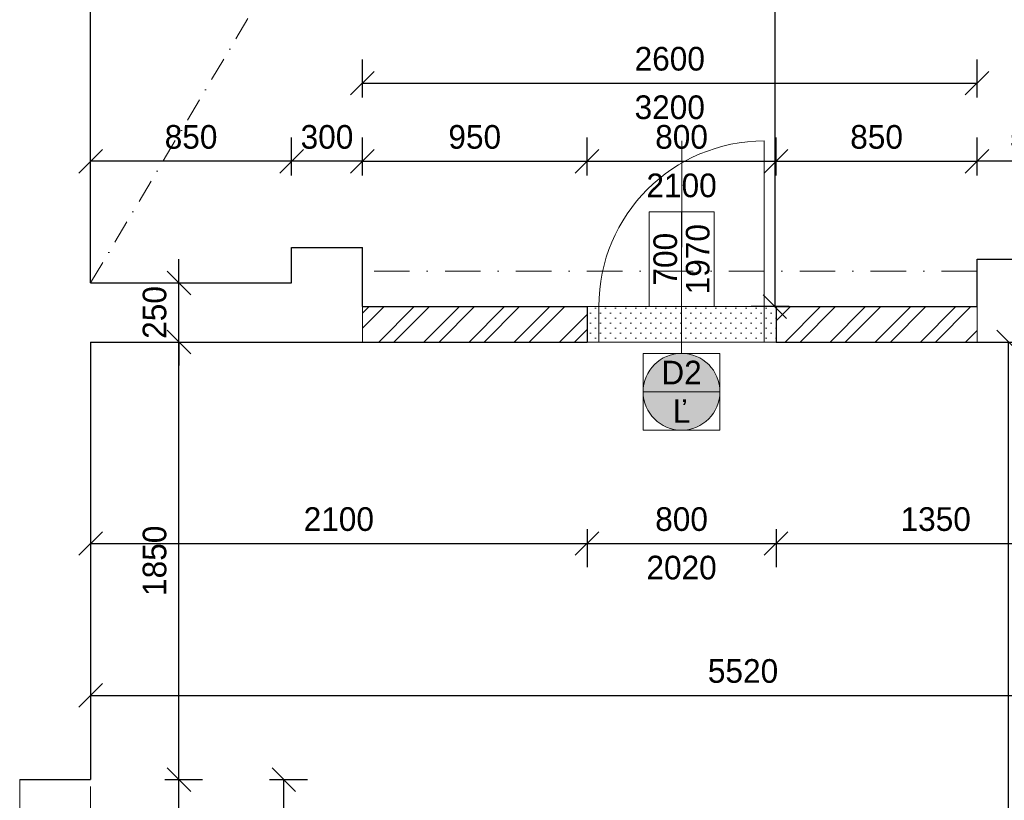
# Model space of a CAD drawing. Header units: millimetres. Extents: x -65956 to 5894746, y -14679 to 163521.
# Tile 16 of 89: x -46676 to -42511, y 2426 to 5726. Entities that reach past the tile are written whole.
import ezdxf

# ---------------------------------------------------------------- set-up
doc = ezdxf.new("R2010")
doc.units = ezdxf.units.MM
doc.linetypes.add('ČERCHOVANÁ', pattern=[1, 0.5, -0.25, 0, -0.25])
doc.layers.get('0').update_dxf_attribs({"lineweight": 5})
doc.layers.get('Defpoints').update_dxf_attribs({"color": 2, "lineweight": 30})
doc.layers.add('- pomocna', color=232, linetype='Continuous', lineweight=0, plot=False)
for name, color, linetype, lineweight in [('Bodko ciarkovana T', 200, 'ČERCHOVANÁ', 0), ('H stavba', 82, 'Continuous', 30), ('KOTY', 51, 'Continuous', 5), ('otvor', 163, 'Continuous', 5), ('RE-nove', 10, 'Continuous', 0), ('Tbč stavba', 4, 'ČERCHOVANÁ', 0), ('VT kóty', 51, 'Continuous', 5), ('VT sanita', 210, 'Continuous', 5), ('VT šrafy', 253, 'Continuous', 9)]:
    doc.layers.add(name, color=color, linetype=linetype, lineweight=lineweight)
doc.styles.add('1-100_te_2mm_200', font='technic_.ttf', dxfattribs={"height": 200})
doc.styles.add('1-20_ce_5mm_100', font='GOTHIC.TTF', dxfattribs={"height": 100})
doc.styles.add('1-50_ce_2mm_100', font='GOTHIC.TTF', dxfattribs={"height": 100})
doc.dimstyles.new('technic_1-100', dxfattribs={"dimtxt": 200, "dimasz": 240, "dimexe": 300, "dimexo": 200, "dimgap": 100, "dimtad": 1, "dimdec": 1, "dimrnd": 0.5, "dimtxsty": '1-100_te_2mm_200', "dimblk": 'OBLIQUE', "dimcen": 2.5, "dimclrd": 256, "dimclrt": 256, "dimadec": 0, "dimazin": 0, "dimtfac": 1, "dimtdec": 1, "dimtix": 1, "dimtmove": 1, "dimatfit": 3, "dimldrblk": 'OBLIQUE', "dimfxl": 400, "dimfxlon": 1, "dimarcsym": 0})

# ---------------------------------------------------------------- blocks, each defined once
blk = doc.blocks.new('_Oblique')
at = {"color": 0, "linetype": 'ByBlock', "lineweight": -2}
blk.add_line((-0.5, -0.5), (0.5, 0.5), dxfattribs=at)
blk = doc.blocks.new('*D616')
at = {"layer": 'Defpoints', "color": 0, "transparency": 16777216}
for p in [(-46376, 2513.3), (-45558.6, 2513.3), (-46326, -66.7)]:
    blk.add_point(p, dxfattribs=at)
at = {"layer": 'KOTY', "color": 0, "lineweight": -2, "transparency": 16777216}
for p, q in [((-45618.6, 2513.3), (-45458.6, 2513.3)), ((-45618.6, -66.7), (-45458.6, -66.7))]:
    blk.add_line(p, q, dxfattribs=at)
at = {"layer": 'KOTY', "lineweight": -2, "transparency": 16777216}
blk.add_line((-45558.6, -66.7), (-45558.6, 2513.3), dxfattribs=at)
at = {"layer": 'KOTY', "lineweight": -2, "transparency": 16777216, "xscale": 100, "yscale": 100, "zscale": 100}
for p, rotation in [((-45558.6, 2513.3), 90), ((-45558.6, -66.7), 270)]:
    blk.add_blockref('_Oblique', p, dxfattribs=dict(at, rotation=rotation))
at = {"layer": 'KOTY', "transparency": 16777216, "char_height": 100, "attachment_point": 5, "rotation": 90, "style": '1-20_ce_5mm_100'}
for s, insert in [('2580', (-45661.1, 1223.3)), ('3450', (-45456.1, 1223.3))]:
    blk.add_mtext(s, dxfattribs=dict(at, insert=insert))
blk = doc.blocks.new('*D617')
at = {"layer": 'Defpoints', "color": 0, "transparency": 16777216}
for p in [(-46376, 4363.3), (-46002.5, 4363.3), (-46376, 2513.3)]:
    blk.add_point(p, dxfattribs=at)
at = {"layer": 'KOTY', "color": 0, "lineweight": -2, "transparency": 16777216}
for p, q in [((-46062.5, 4363.3), (-45902.5, 4363.3)), ((-46062.5, 2513.3), (-45902.5, 2513.3))]:
    blk.add_line(p, q, dxfattribs=at)
at = {"layer": 'KOTY', "lineweight": -2, "transparency": 16777216}
blk.add_line((-46002.5, 2513.3), (-46002.5, 4363.3), dxfattribs=at)
at = {"layer": 'KOTY', "lineweight": -2, "transparency": 16777216, "xscale": 100, "yscale": 100, "zscale": 100}
for p, rotation in [((-46002.5, 4363.3), 90), ((-46002.5, 2513.3), 270)]:
    blk.add_blockref('_Oblique', p, dxfattribs=dict(at, rotation=rotation))
at = {"layer": 'KOTY', "transparency": 16777216, "insert": (-46105, 3438.3), "char_height": 100, "attachment_point": 5, "rotation": 90, "style": '1-20_ce_5mm_100'}
blk.add_mtext('1850', dxfattribs=at)
blk = doc.blocks.new('*D618')
at = {"layer": 'Defpoints', "color": 0, "transparency": 16777216}
for p in [(-46376, 4363.3), (-42492.6, 4363.3), (-46326, -336.7)]:
    blk.add_point(p, dxfattribs=at)
at = {"layer": 'KOTY', "color": 0, "lineweight": -2, "transparency": 16777216}
for p, q in [((-42552.6, 4363.3), (-42392.6, 4363.3)), ((-42552.6, -336.7), (-42392.6, -336.7))]:
    blk.add_line(p, q, dxfattribs=at)
at = {"layer": 'KOTY', "lineweight": -2, "transparency": 16777216}
blk.add_line((-42492.6, -336.7), (-42492.6, 4363.3), dxfattribs=at)
at = {"layer": 'KOTY', "lineweight": -2, "transparency": 16777216, "xscale": 100, "yscale": 100, "zscale": 100}
for p, rotation in [((-42492.6, 4363.3), 90), ((-42492.6, -336.7), 270)]:
    blk.add_blockref('_Oblique', p, dxfattribs=dict(at, rotation=rotation))
at = {"layer": 'KOTY', "transparency": 16777216, "insert": (-42595.1, 2013.3), "char_height": 100, "attachment_point": 5, "rotation": 90, "style": '1-20_ce_5mm_100'}
blk.add_mtext('4700', dxfattribs=at)
blk = doc.blocks.new('*D621')
at = {"layer": 'Defpoints', "color": 0, "transparency": 16777216}
for p in [(-46376, 2513.3), (-46002.5, 2513.3), (-46676, 1713.3)]:
    blk.add_point(p, dxfattribs=at)
at = {"layer": 'KOTY', "color": 0, "lineweight": -2, "transparency": 16777216}
for p, q in [((-46062.5, 2513.3), (-45902.5, 2513.3)), ((-46062.5, 1713.3), (-45902.5, 1713.3))]:
    blk.add_line(p, q, dxfattribs=at)
at = {"layer": 'KOTY', "lineweight": -2, "transparency": 16777216}
blk.add_line((-46002.5, 1713.3), (-46002.5, 2513.3), dxfattribs=at)
at = {"layer": 'KOTY', "lineweight": -2, "transparency": 16777216, "xscale": 100, "yscale": 100, "zscale": 100}
for p, rotation in [((-46002.5, 2513.3), 90), ((-46002.5, 1713.3), 270)]:
    blk.add_blockref('_Oblique', p, dxfattribs=dict(at, rotation=rotation))
at = {"layer": 'KOTY', "transparency": 16777216, "insert": (-46105, 2113.3), "char_height": 100, "attachment_point": 5, "rotation": 90, "style": '1-20_ce_5mm_100'}
blk.add_mtext('800', dxfattribs=at)
blk = doc.blocks.new('*D628')
at = {"layer": 'Defpoints', "color": 0, "transparency": 16777216}
for p in [(-46376, 4363.3), (-40856, 4363.3), (-40856, 2869.3)]:
    blk.add_point(p, dxfattribs=at)
at = {"layer": 'KOTY', "color": 0, "lineweight": -2, "transparency": 16777216}
for p, q in [((-46376, 2929.3), (-46376, 2769.3)), ((-40856, 2929.3), (-40856, 2769.3))]:
    blk.add_line(p, q, dxfattribs=at)
at = {"layer": 'KOTY', "lineweight": -2, "transparency": 16777216}
blk.add_line((-46376, 2869.3), (-40856, 2869.3), dxfattribs=at)
at = {"layer": 'KOTY', "lineweight": -2, "transparency": 16777216, "xscale": 100, "yscale": 100, "zscale": 100, "rotation": 180}
blk.add_blockref('_Oblique', (-46376, 2869.3), dxfattribs=at)
at = {"layer": 'KOTY', "lineweight": -2, "transparency": 16777216, "xscale": 100, "yscale": 100, "zscale": 100}
blk.add_blockref('_Oblique', (-40856, 2869.3), dxfattribs=at)
at = {"layer": 'KOTY', "transparency": 16777216, "insert": (-43616, 2971.8), "char_height": 100, "attachment_point": 5, "style": '1-20_ce_5mm_100'}
blk.add_mtext('5520', dxfattribs=at)
blk = doc.blocks.new('*D631')
at = {"layer": 'Defpoints', "color": 0, "transparency": 16777216}
for p in [(-42726, 9363.3), (-43481.5, 4513.3), (-42626, 4513.3)]:
    blk.add_point(p, dxfattribs=at)
at = {"layer": 'KOTY', "color": 0, "lineweight": -2, "transparency": 16777216}
for p, q in [((-43421.5, 9363.3), (-43581.5, 9363.3)), ((-43421.5, 4513.3), (-43581.5, 4513.3))]:
    blk.add_line(p, q, dxfattribs=at)
at = {"layer": 'KOTY', "lineweight": -2, "transparency": 16777216}
blk.add_line((-43481.5, 9363.3), (-43481.5, 4513.3), dxfattribs=at)
at = {"layer": 'KOTY', "lineweight": -2, "transparency": 16777216, "xscale": 100, "yscale": 100, "zscale": 100}
for p, rotation in [((-43481.5, 9363.3), 90), ((-43481.5, 4513.3), 270)]:
    blk.add_blockref('_Oblique', p, dxfattribs=dict(at, rotation=rotation))
at = {"layer": 'KOTY', "transparency": 16777216, "insert": (-43584, 6938.3), "char_height": 100, "attachment_point": 5, "rotation": 90, "style": '1-20_ce_5mm_100'}
blk.add_mtext('4850', dxfattribs=at)
blk = doc.blocks.new('*D632')
at = {"layer": 'Defpoints', "color": 0, "transparency": 16777216}
for p in [(-46376, 4613.3), (-46002.5, 4613.3), (-46376, 4363.3)]:
    blk.add_point(p, dxfattribs=at)
at = {"layer": 'KOTY', "lineweight": -2, "transparency": 16777216}
for p, q in [((-46002.5, 4613.3), (-46002.5, 4713.3)), ((-46002.5, 4363.3), (-46002.5, 4613.3)), ((-46002.5, 4363.3), (-46002.5, 4263.3))]:
    blk.add_line(p, q, dxfattribs=at)
at = {"layer": 'KOTY', "color": 0, "lineweight": -2, "transparency": 16777216}
for p, q in [((-46062.5, 4613.3), (-45902.5, 4613.3)), ((-46062.5, 4363.3), (-45902.5, 4363.3))]:
    blk.add_line(p, q, dxfattribs=at)
at = {"layer": 'KOTY', "lineweight": -2, "transparency": 16777216, "xscale": 100, "yscale": 100, "zscale": 100}
for p, rotation in [((-46002.5, 4613.3), 270), ((-46002.5, 4363.3), 90)]:
    blk.add_blockref('_Oblique', p, dxfattribs=dict(at, rotation=rotation))
at = {"layer": 'KOTY', "transparency": 16777216, "insert": (-46105, 4488.3), "char_height": 100, "attachment_point": 5, "rotation": 90, "style": '1-20_ce_5mm_100'}
blk.add_mtext('250', dxfattribs=at)
blk = doc.blocks.new('*D633')
at = {"layer": 'Defpoints', "color": 0, "transparency": 16777216}
for p in [(-44276, 5127.4), (-45226, 4763.3), (-44276, 4363.3)]:
    blk.add_point(p, dxfattribs=at)
at = {"layer": 'KOTY', "color": 0, "lineweight": -2, "transparency": 16777216}
for p, q in [((-45226, 5067.4), (-45226, 5227.4)), ((-44276, 5067.4), (-44276, 5227.4))]:
    blk.add_line(p, q, dxfattribs=at)
at = {"layer": 'KOTY', "lineweight": -2, "transparency": 16777216}
blk.add_line((-45226, 5127.4), (-44276, 5127.4), dxfattribs=at)
at = {"layer": 'KOTY', "lineweight": -2, "transparency": 16777216, "xscale": 100, "yscale": 100, "zscale": 100, "rotation": 180}
blk.add_blockref('_Oblique', (-45226, 5127.4), dxfattribs=at)
at = {"layer": 'KOTY', "lineweight": -2, "transparency": 16777216, "xscale": 100, "yscale": 100, "zscale": 100}
blk.add_blockref('_Oblique', (-44276, 5127.4), dxfattribs=at)
at = {"layer": 'KOTY', "transparency": 16777216, "insert": (-44751, 5229.9), "char_height": 100, "attachment_point": 5, "style": '1-20_ce_5mm_100'}
blk.add_mtext('950', dxfattribs=at)
blk = doc.blocks.new('*D634')
at = {"layer": 'Defpoints', "color": 0, "transparency": 16777216}
for p in [(-43476, 5127.4), (-43476, 4513.3), (-44276, 4363.3)]:
    blk.add_point(p, dxfattribs=at)
at = {"layer": 'KOTY', "color": 0, "lineweight": -2, "transparency": 16777216}
for p, q in [((-44276, 5067.4), (-44276, 5227.4)), ((-43476, 5067.4), (-43476, 5227.4))]:
    blk.add_line(p, q, dxfattribs=at)
at = {"layer": 'KOTY', "lineweight": -2, "transparency": 16777216}
blk.add_line((-44276, 5127.4), (-43476, 5127.4), dxfattribs=at)
at = {"layer": 'KOTY', "lineweight": -2, "transparency": 16777216, "xscale": 100, "yscale": 100, "zscale": 100, "rotation": 180}
blk.add_blockref('_Oblique', (-44276, 5127.4), dxfattribs=at)
at = {"layer": 'KOTY', "lineweight": -2, "transparency": 16777216, "xscale": 100, "yscale": 100, "zscale": 100}
blk.add_blockref('_Oblique', (-43476, 5127.4), dxfattribs=at)
at = {"layer": 'KOTY', "transparency": 16777216, "char_height": 100, "attachment_point": 5, "style": '1-20_ce_5mm_100'}
for s, insert in [('800', (-43876, 5229.9)), ('2100', (-43876, 5024.8))]:
    blk.add_mtext(s, dxfattribs=dict(at, insert=insert))
blk = doc.blocks.new('*D635')
at = {"layer": 'Defpoints', "color": 0, "transparency": 16777216}
for p in [(-42626, 5127.4), (-43476, 4513.3), (-42626, 4513.3)]:
    blk.add_point(p, dxfattribs=at)
at = {"layer": 'KOTY', "color": 0, "lineweight": -2, "transparency": 16777216}
for p, q in [((-43476, 5067.4), (-43476, 5227.4)), ((-42626, 5067.4), (-42626, 5227.4))]:
    blk.add_line(p, q, dxfattribs=at)
at = {"layer": 'KOTY', "lineweight": -2, "transparency": 16777216}
blk.add_line((-43476, 5127.4), (-42626, 5127.4), dxfattribs=at)
at = {"layer": 'KOTY', "lineweight": -2, "transparency": 16777216, "xscale": 100, "yscale": 100, "zscale": 100, "rotation": 180}
blk.add_blockref('_Oblique', (-43476, 5127.4), dxfattribs=at)
at = {"layer": 'KOTY', "lineweight": -2, "transparency": 16777216, "xscale": 100, "yscale": 100, "zscale": 100}
blk.add_blockref('_Oblique', (-42626, 5127.4), dxfattribs=at)
at = {"layer": 'KOTY', "transparency": 16777216, "insert": (-43051, 5229.9), "char_height": 100, "attachment_point": 5, "style": '1-20_ce_5mm_100'}
blk.add_mtext('850', dxfattribs=at)
blk = doc.blocks.new('*D724')
at = {"layer": 'Defpoints', "color": 0, "transparency": 16777216}
for p in [(-45526, 5127.4), (-45526, 4763.3), (-45226, 4763.3)]:
    blk.add_point(p, dxfattribs=at)
at = {"layer": 'KOTY', "color": 0, "lineweight": -2, "transparency": 16777216}
for p, q in [((-45526, 5067.4), (-45526, 5227.4)), ((-45226, 5067.4), (-45226, 5227.4))]:
    blk.add_line(p, q, dxfattribs=at)
at = {"layer": 'KOTY', "lineweight": -2, "transparency": 16777216}
for p, q in [((-45526, 5127.4), (-45626, 5127.4)), ((-45226, 5127.4), (-45526, 5127.4)), ((-45226, 5127.4), (-45126, 5127.4))]:
    blk.add_line(p, q, dxfattribs=at)
at = {"layer": 'KOTY', "lineweight": -2, "transparency": 16777216, "xscale": 100, "yscale": 100, "zscale": 100}
blk.add_blockref('_Oblique', (-45526, 5127.4), dxfattribs=at)
at = {"layer": 'KOTY', "lineweight": -2, "transparency": 16777216, "xscale": 100, "yscale": 100, "zscale": 100, "rotation": 180}
blk.add_blockref('_Oblique', (-45226, 5127.4), dxfattribs=at)
at = {"layer": 'KOTY', "transparency": 16777216, "insert": (-45376, 5229.9), "char_height": 100, "attachment_point": 5, "style": '1-20_ce_5mm_100'}
blk.add_mtext('300', dxfattribs=at)
blk = doc.blocks.new('*D725')
at = {"layer": 'Defpoints', "color": 0, "transparency": 16777216}
for p in [(-46376, 5127.4), (-45526, 4763.3), (-46376, 4613.3)]:
    blk.add_point(p, dxfattribs=at)
at = {"layer": 'KOTY', "color": 0, "lineweight": -2, "transparency": 16777216}
for p, q in [((-46376, 5067.4), (-46376, 5227.4)), ((-45526, 5067.4), (-45526, 5227.4))]:
    blk.add_line(p, q, dxfattribs=at)
at = {"layer": 'KOTY', "lineweight": -2, "transparency": 16777216}
blk.add_line((-45526, 5127.4), (-46376, 5127.4), dxfattribs=at)
at = {"layer": 'KOTY', "lineweight": -2, "transparency": 16777216, "xscale": 100, "yscale": 100, "zscale": 100, "rotation": 180}
blk.add_blockref('_Oblique', (-46376, 5127.4), dxfattribs=at)
at = {"layer": 'KOTY', "lineweight": -2, "transparency": 16777216, "xscale": 100, "yscale": 100, "zscale": 100}
blk.add_blockref('_Oblique', (-45526, 5127.4), dxfattribs=at)
at = {"layer": 'KOTY', "transparency": 16777216, "insert": (-45951, 5229.9), "char_height": 100, "attachment_point": 5, "style": '1-20_ce_5mm_100'}
blk.add_mtext('850', dxfattribs=at)
blk = doc.blocks.new('*D726')
at = {"layer": 'Defpoints', "color": 0, "transparency": 16777216}
for p in [(-46376, 4363.3), (-44276, 4363.3), (-44276, 3511.4)]:
    blk.add_point(p, dxfattribs=at)
at = {"layer": 'KOTY', "color": 0, "lineweight": -2, "transparency": 16777216}
for p, q in [((-46376, 3571.4), (-46376, 3411.4)), ((-44276, 3571.4), (-44276, 3411.4))]:
    blk.add_line(p, q, dxfattribs=at)
at = {"layer": 'KOTY', "lineweight": -2, "transparency": 16777216}
blk.add_line((-46376, 3511.4), (-44276, 3511.4), dxfattribs=at)
at = {"layer": 'KOTY', "lineweight": -2, "transparency": 16777216, "xscale": 100, "yscale": 100, "zscale": 100, "rotation": 180}
blk.add_blockref('_Oblique', (-46376, 3511.4), dxfattribs=at)
at = {"layer": 'KOTY', "lineweight": -2, "transparency": 16777216, "xscale": 100, "yscale": 100, "zscale": 100}
blk.add_blockref('_Oblique', (-44276, 3511.4), dxfattribs=at)
at = {"layer": 'KOTY', "transparency": 16777216, "insert": (-45326, 3613.9), "char_height": 100, "attachment_point": 5, "style": '1-20_ce_5mm_100'}
blk.add_mtext('2100', dxfattribs=at)
blk = doc.blocks.new('*D727')
at = {"layer": 'Defpoints', "color": 0, "transparency": 16777216}
for p in [(-44276, 4363.3), (-43476, 4363.3), (-43476, 3511.4)]:
    blk.add_point(p, dxfattribs=at)
at = {"layer": 'KOTY', "color": 0, "lineweight": -2, "transparency": 16777216}
for p, q in [((-44276, 3571.4), (-44276, 3411.4)), ((-43476, 3571.4), (-43476, 3411.4))]:
    blk.add_line(p, q, dxfattribs=at)
at = {"layer": 'KOTY', "lineweight": -2, "transparency": 16777216}
blk.add_line((-44276, 3511.4), (-43476, 3511.4), dxfattribs=at)
at = {"layer": 'KOTY', "lineweight": -2, "transparency": 16777216, "xscale": 100, "yscale": 100, "zscale": 100, "rotation": 180}
blk.add_blockref('_Oblique', (-44276, 3511.4), dxfattribs=at)
at = {"layer": 'KOTY', "lineweight": -2, "transparency": 16777216, "xscale": 100, "yscale": 100, "zscale": 100}
blk.add_blockref('_Oblique', (-43476, 3511.4), dxfattribs=at)
at = {"layer": 'KOTY', "transparency": 16777216, "char_height": 100, "attachment_point": 5, "style": '1-20_ce_5mm_100'}
for s, insert in [('800', (-43876, 3613.9)), ('2020', (-43876, 3408.9))]:
    blk.add_mtext(s, dxfattribs=dict(at, insert=insert))
blk = doc.blocks.new('*D728')
at = {"layer": 'Defpoints', "color": 0, "transparency": 16777216}
for p in [(-43476, 4363.3), (-42126, 4363.3), (-42126, 3511.4)]:
    blk.add_point(p, dxfattribs=at)
at = {"layer": 'KOTY', "color": 0, "lineweight": -2, "transparency": 16777216}
for p, q in [((-43476, 3571.4), (-43476, 3411.4)), ((-42126, 3571.4), (-42126, 3411.4))]:
    blk.add_line(p, q, dxfattribs=at)
at = {"layer": 'KOTY', "lineweight": -2, "transparency": 16777216}
blk.add_line((-43476, 3511.4), (-42126, 3511.4), dxfattribs=at)
at = {"layer": 'KOTY', "lineweight": -2, "transparency": 16777216, "xscale": 100, "yscale": 100, "zscale": 100, "rotation": 180}
blk.add_blockref('_Oblique', (-43476, 3511.4), dxfattribs=at)
at = {"layer": 'KOTY', "lineweight": -2, "transparency": 16777216, "xscale": 100, "yscale": 100, "zscale": 100}
blk.add_blockref('_Oblique', (-42126, 3511.4), dxfattribs=at)
at = {"layer": 'KOTY', "transparency": 16777216, "insert": (-42801, 3613.9), "char_height": 100, "attachment_point": 5, "style": '1-20_ce_5mm_100'}
blk.add_mtext('1350', dxfattribs=at)
blk = doc.blocks.new('*D731')
at = {"layer": 'Defpoints', "color": 0, "transparency": 16777216}
for p in [(-42626, 5127.4), (-42626, 4713.3), (-42126, 4713.3)]:
    blk.add_point(p, dxfattribs=at)
at = {"layer": 'KOTY', "color": 0, "lineweight": -2, "transparency": 16777216}
for p, q in [((-42626, 5067.4), (-42626, 5227.4)), ((-42126, 5067.4), (-42126, 5227.4))]:
    blk.add_line(p, q, dxfattribs=at)
at = {"layer": 'KOTY', "lineweight": -2, "transparency": 16777216}
blk.add_line((-42126, 5127.4), (-42626, 5127.4), dxfattribs=at)
at = {"layer": 'KOTY', "lineweight": -2, "transparency": 16777216, "xscale": 100, "yscale": 100, "zscale": 100, "rotation": 180}
blk.add_blockref('_Oblique', (-42626, 5127.4), dxfattribs=at)
at = {"layer": 'KOTY', "lineweight": -2, "transparency": 16777216, "xscale": 100, "yscale": 100, "zscale": 100}
blk.add_blockref('_Oblique', (-42126, 5127.4), dxfattribs=at)
at = {"layer": 'KOTY', "transparency": 16777216, "insert": (-42376, 5229.9), "char_height": 100, "attachment_point": 5, "style": '1-20_ce_5mm_100'}
blk.add_mtext('500', dxfattribs=at)
blk = doc.blocks.new('*D749')
at = {"layer": 'Defpoints', "color": 0, "transparency": 16777216}
for p in [(-42626, 5457.7), (-45226, 4763.3), (-42626, 4763.3)]:
    blk.add_point(p, dxfattribs=at)
at = {"layer": 'KOTY', "color": 0, "lineweight": -2, "transparency": 16777216}
for p, q in [((-45226, 5397.7), (-45226, 5557.7)), ((-42626, 5397.7), (-42626, 5557.7))]:
    blk.add_line(p, q, dxfattribs=at)
at = {"layer": 'KOTY', "lineweight": -2, "transparency": 16777216}
blk.add_line((-45226, 5457.7), (-42626, 5457.7), dxfattribs=at)
at = {"layer": 'KOTY', "lineweight": -2, "transparency": 16777216, "xscale": 100, "yscale": 100, "zscale": 100, "rotation": 180}
blk.add_blockref('_Oblique', (-45226, 5457.7), dxfattribs=at)
at = {"layer": 'KOTY', "lineweight": -2, "transparency": 16777216, "xscale": 100, "yscale": 100, "zscale": 100}
blk.add_blockref('_Oblique', (-42626, 5457.7), dxfattribs=at)
at = {"layer": 'KOTY', "transparency": 16777216, "char_height": 100, "attachment_point": 5, "style": '1-20_ce_5mm_100'}
for s, insert in [('2600', (-43926, 5560.3)), ('3200', (-43926, 5355.2))]:
    blk.add_mtext(s, dxfattribs=dict(at, insert=insert))
blk = doc.blocks.new('*T472')
at = {"layer": 'Defpoints', "color": 8, "linetype": 'ByBlock', "lineweight": 0, "transparency": 16777216}
for p, q in [((-274.7, 0), (-274.7, 400)), ((0, 400), (-274.7, 400)), ((-137.3, 0), (-137.3, 400)), ((0, 0), (0, 400)), ((0, 0), (-274.7, 0))]:
    blk.add_line(p, q, dxfattribs=at)
at = {"layer": 'VT kóty', "color": 0, "transparency": 16777216, "char_height": 100, "width": 396, "attachment_point": 5, "rotation": 90, "style": '1-50_ce_2mm_100'}
for s, insert in [('1970', (-68.7, 200)), ('700', (-206, 200))]:
    blk.add_mtext(s, dxfattribs=dict(at, insert=insert))
blk = doc.blocks.new('*T473')
at = {"layer": 'Defpoints', "color": 8, "linetype": 'ByBlock', "lineweight": 0, "transparency": 16777216}
for p, q in [((0, 0), (324.9, 0)), ((0, 0), (0, -324.9)), ((324.9, 0), (324.9, -324.9)), ((0, -162.5), (324.9, -162.5)), ((0, -324.9), (324.9, -324.9))]:
    blk.add_line(p, q, dxfattribs=at)
at = {"layer": 'VT kóty', "color": 0, "transparency": 16777216, "char_height": 100, "width": 320.944, "attachment_point": 5, "style": '1-50_ce_2mm_100'}
for s, insert in [('D2', (162.5, -81.2)), ('Ľ', (162.5, -243.7))]:
    blk.add_mtext(s, dxfattribs=dict(at, insert=insert))

msp = doc.modelspace()

# ---------------------------------------------------------------- hatches: boundary and pattern name
at = {"layer": 'RE-nove'}
h = msp.add_hatch(dxfattribs=at)
h.set_pattern_fill('OMITKA', color=256, scale=30, angle=-180)
h.set_pattern_definition([(225, (19166.52, -7521.327), (21.213203, -21.213203), [0, -30])])
h.paths.add_polyline_path([(-43476.01, 4513.33), (-44276.01, 4513.33), (-44276.01, 4363.33), (-43476.01, 4363.33)])
msp.add_hatch(color=256, dxfattribs=at).paths.add_polyline_path([(-43713.72, 4152.86, 1), (-44038.66, 4152.86, 1)])
at = {"layer": 'VT šrafy'}
h = msp.add_hatch(dxfattribs=at)
h.set_pattern_fill('ZDIVO-OBECNE', color=256, scale=45, style=0)
h.set_pattern_definition([(45, (0, -10810.44), (-95.4594, 95.4594), []), (45, (63.64, -10810.44), (-95.4594, 95.4594), [])])
h.paths.add_polyline_path([(-44276.01, 4363.33), (-44276.01, 4513.33), (-45226.01, 4513.33), (-45226.01, 4363.33)])
h.paths.add_polyline_path([(-43476.01, 4513.33), (-43476.01, 4363.33), (-42626.01, 4363.33), (-42626.01, 4513.33)])

# ---------------------------------------------------------------- linework, layer by layer
at = {"layer": '- pomocna'}
for points in [[(-46376.01, 9363.33), (-45076.01, 9363.33), (-45076.01, 9513.33), (-43626.01, 9513.33), (-43626.01, 9363.33), (-41026.01, 9363.33), (-41026.01, 9513.33), (-39576.01, 9513.33), (-39576.01, 9363.33), (-37956.01, 9363.33), (-37956.01, 4563.33), (-42126.01, 4563.33), (-42126.01, 4713.33), (-42626.01, 4713.33), (-42626.01, 4513.33), (-45226.01, 4513.33), (-45226.01, 4763.33), (-45526.01, 4763.33), (-45526.01, 4613.33), (-46376.01, 4613.33), (-46376.01, 9363.33)], [(-46326.01, -336.67), (-45026.01, -336.67), (-45026.01, -486.67), (-43576.01, -486.67), (-43576.01, -336.67), (-40856.01, -336.67), (-40856.01, 4363.33), (-46376.01, 4363.33), (-46376.01, 2513.33), (-46676.01, 2513.33), (-46676.01, -66.67), (-46326.01, -66.67), (-46326.01, -336.67)]]:
    msp.add_lwpolyline(points, dxfattribs=at)
for p, q in [((-45226.01, 4513.33), (-45226.01, 4363.33)), ((-42626.01, 4513.33), (-42626.01, 4363.33))]:
    msp.add_line(p, q)
at = {"layer": 'Bodko ciarkovana T', "ltscale": 200}
msp.add_line((-46376.01, 4613.33), (-44585.38, 7619.16), dxfattribs=at)
at = {"layer": 'H stavba'}
for p, q in [((-46376.01, 4613.33), (-46376.01, 9363.33)), ((-45526.01, 4763.33), (-45226.01, 4763.33)), ((-45526.01, 4613.33), (-45526.01, 4763.33)), ((-45226.01, 4513.33), (-45226.01, 4763.33)), ((-42626.01, 4513.33), (-42626.01, 4713.33)), ((-42626.01, 4713.33), (-42126.01, 4713.33)), ((-46376.01, 4613.33), (-45526.01, 4613.33)), ((-45226.01, 4513.33), (-44276.01, 4513.33)), ((-44276.01, 4513.33), (-44276.01, 4363.33)), ((-43476.01, 4513.33), (-43476.01, 4363.33)), ((-43476.01, 4513.33), (-42626.01, 4513.33)), ((-46376.01, 4363.33), (-44276.01, 4363.33)), ((-46376.01, 4363.33), (-46376.01, 2513.33)), ((-43476.01, 4363.33), (-42126.01, 4363.33)), ((-46676.01, 2513.33), (-46376.01, 2513.33))]:
    msp.add_line(p, q, dxfattribs=at)
at = {"layer": 'otvor'}
for p, q in [((-43526.01, 4363.33), (-43526.01, 5213.33)), ((-44276.01, 4513.33), (-43476.01, 4513.33)), ((-44226.01, 4363.33), (-44226.01, 4513.33)), ((-44276.01, 4363.33), (-43476.01, 4363.33))]:
    msp.add_line(p, q, dxfattribs=at)
msp.add_arc((-43526.01, 4513.33), 700, 90, 180, dxfattribs=at)
at = {"layer": 'Tbč stavba', "ltscale": 300}
for p, q in [((-42626.01, 4663.33), (-45226.01, 4663.33)), ((-46376.01, -66.67), (-46376.01, 2513.33))]:
    msp.add_line(p, q, dxfattribs=at)
at = {"layer": 'VT sanita'}
msp.add_line((-43874.48, 5213.33), (-43876.2, 4313.33), dxfattribs=at)
msp.add_circle((-43876.2, 4152.86), 162.47, dxfattribs=at)

# ---------------------------------------------------------------- block references
for name, p in [('*T472', (-43738.48, 4513.33)), ('*T473', (-44038.66, 4315.33))]:
    msp.add_blockref(name, p)

# ---------------------------------------------------------------- dimensions: what is measured, and where the dimension line sits
at = {"layer": 'KOTY'}
for base, p1, p2, picture, middle in [((-43481.48, 4513.33), (-42726.01, 9363.33), (-42626.01, 4513.33), '*D631', (-43584, 6938.33)), ((-46002.46, 4613.33), (-46376.01, 4363.33), (-46376.01, 4613.33), '*D632', (-46104.97, 4488.33)), ((-46002.46, 4363.33), (-46376.01, 2513.33), (-46376.01, 4363.33), '*D617', (-46104.97, 3438.33)), ((-42492.6, 4363.33), (-46326.01, -336.67), (-46376.01, 4363.33), '*D618', (-42595.12, 2013.33)), ((-46002.46, 2513.33), (-46676.01, 1713.33), (-46376.01, 2513.33), '*D621', (-46104.97, 2113.33))]:
    dim = msp.add_linear_dim(base=base, p1=p1, p2=p2, angle=90, dimstyle='technic_1-100', override={"dimtxt": 100, "dimasz": 100, "dimexe": 100, "dimgap": 50, "dimtxsty": '1-20_ce_5mm_100', "dimfxl": 60}, dxfattribs=at)
    dim.commit()
    dim.dimension.update_dxf_attribs({"geometry": picture, "text_midpoint": middle})
for base, p1, p2, text, picture, middle in [((-42626.01, 5457.75), (-45226.01, 4763.33), (-42626.01, 4763.33), '<>\\X 3200', '*D749', (-43926.01, 5457.75)), ((-43476.01, 5127.36), (-44276.01, 4363.33), (-43476.01, 4513.33), '<>\\X 2100', '*D634', (-43876.01, 5127.36)), ((-43476.01, 3511.41), (-44276.01, 4363.33), (-43476.01, 4363.33), '<>\\X 2020', '*D727', (-43876.01, 3511.41))]:
    dim = msp.add_linear_dim(base=base, p1=p1, p2=p2, text=text, dimstyle='technic_1-100', override={"dimtxt": 100, "dimasz": 100, "dimexe": 100, "dimgap": 50, "dimtxsty": '1-20_ce_5mm_100', "dimfxl": 60}, dxfattribs=at)
    dim.commit()
    dim.dimension.update_dxf_attribs({"geometry": picture, "text_midpoint": middle})
for base, p1, p2, picture, middle in [((-46376.01, 5127.36), (-45526.01, 4763.33), (-46376.01, 4613.33), '*D725', (-45951.01, 5229.88)), ((-45526.01, 5127.36), (-45226.01, 4763.33), (-45526.01, 4763.33), '*D724', (-45376.01, 5229.88)), ((-44276.01, 5127.36), (-45226.01, 4763.33), (-44276.01, 4363.33), '*D633', (-44751.01, 5229.88)), ((-42626.01, 5127.36), (-43476.01, 4513.33), (-42626.01, 4513.33), '*D635', (-43051.01, 5229.88)), ((-42626.01, 5127.36), (-42126.01, 4713.33), (-42626.01, 4713.33), '*D731', (-42376.01, 5229.88)), ((-40856.01, 2869.27), (-46376.01, 4363.33), (-40856.01, 4363.33), '*D628', (-43616.01, 2971.79)), ((-44276.01, 3511.41), (-46376.01, 4363.33), (-44276.01, 4363.33), '*D726', (-45326.01, 3613.93)), ((-42126.01, 3511.41), (-43476.01, 4363.33), (-42126.01, 4363.33), '*D728', (-42801.01, 3613.93))]:
    dim = msp.add_linear_dim(base=base, p1=p1, p2=p2, dimstyle='technic_1-100', override={"dimtxt": 100, "dimasz": 100, "dimexe": 100, "dimgap": 50, "dimtxsty": '1-20_ce_5mm_100', "dimfxl": 60}, dxfattribs=at)
    dim.commit()
    dim.dimension.update_dxf_attribs({"geometry": picture, "text_midpoint": middle})
dim = msp.add_linear_dim(base=(-45558.6, 2513.33), p1=(-46326.01, -66.67), p2=(-46376.01, 2513.33), angle=90, text='<>\\X 3450', dimstyle='technic_1-100', override={"dimtxt": 100, "dimasz": 100, "dimexe": 100, "dimgap": 50, "dimtxsty": '1-20_ce_5mm_100', "dimfxl": 60}, dxfattribs=at)
dim.commit()
dim.dimension.update_dxf_attribs({"geometry": '*D616', "text_midpoint": (-45558.6, 1223.33)})

doc.saveas('drawing.dxf')
